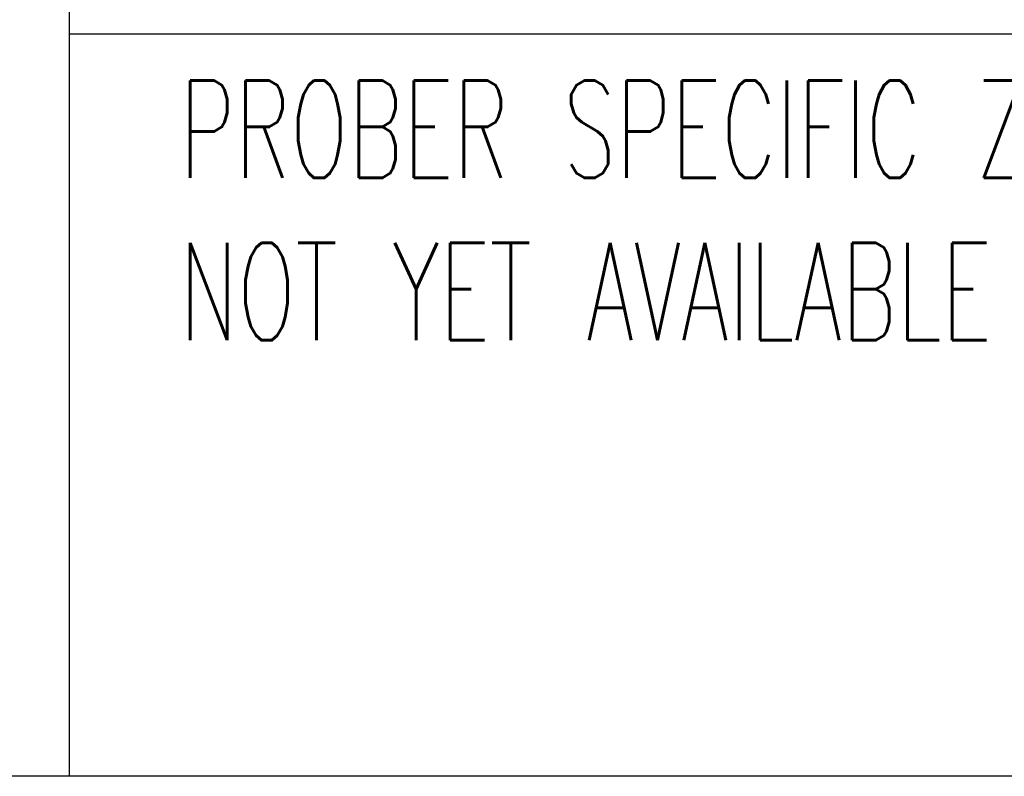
# Model space of a CAD drawing. Extents: x -1765 to 4890, y -3481 to 1222.
# Tile 2 of 98: x -721 to -297, y -2940 to -2614. Entities that reach past the tile are written whole.
import ezdxf

# ---------------------------------------------------------------- set-up
doc = ezdxf.new("R2010")
doc.units = 0
doc.layers.add('1', color=7, linetype='CONTINUOUS')
doc.styles.add('CONVERTER_1', font='txt.shx', dxfattribs={"width": 0.63})

# ---------------------------------------------------------------- blocks, each defined once
blk = doc.blocks.new('TEXT__271', base_point=(-2000, -2800))
at = {"layer": '1', "color": 7, "linetype": 'CONTINUOUS'}
for p, q in [((-700, -2200), (-700, -2940)), ((-700, -2940), (-1700, -2940)), ((400, -2940), (-700, -2940))]:
    blk.add_line(p, q, dxfattribs=at)
at = {"layer": '1', "color": 1, "linetype": 'CONTINUOUS'}
blk.add_line((3700, -2620), (-700, -2620), dxfattribs=at)
at = {"layer": '1', "color": 7, "insert": (-652.36, -2751.98), "char_height": 42, "attachment_point": 7, "style": 'CONVERTER_1'}
blk.add_mtext('PROBER SPECIFIC Z-STACK INFORMATION:\\PNOT YET AVAILABLE', dxfattribs=at)

msp = doc.modelspace()

# ---------------------------------------------------------------- block references
at = {"layer": '1'}
msp.add_blockref('TEXT__271', (-2000, -2800), dxfattribs=at)

doc.saveas('drawing.dxf')
